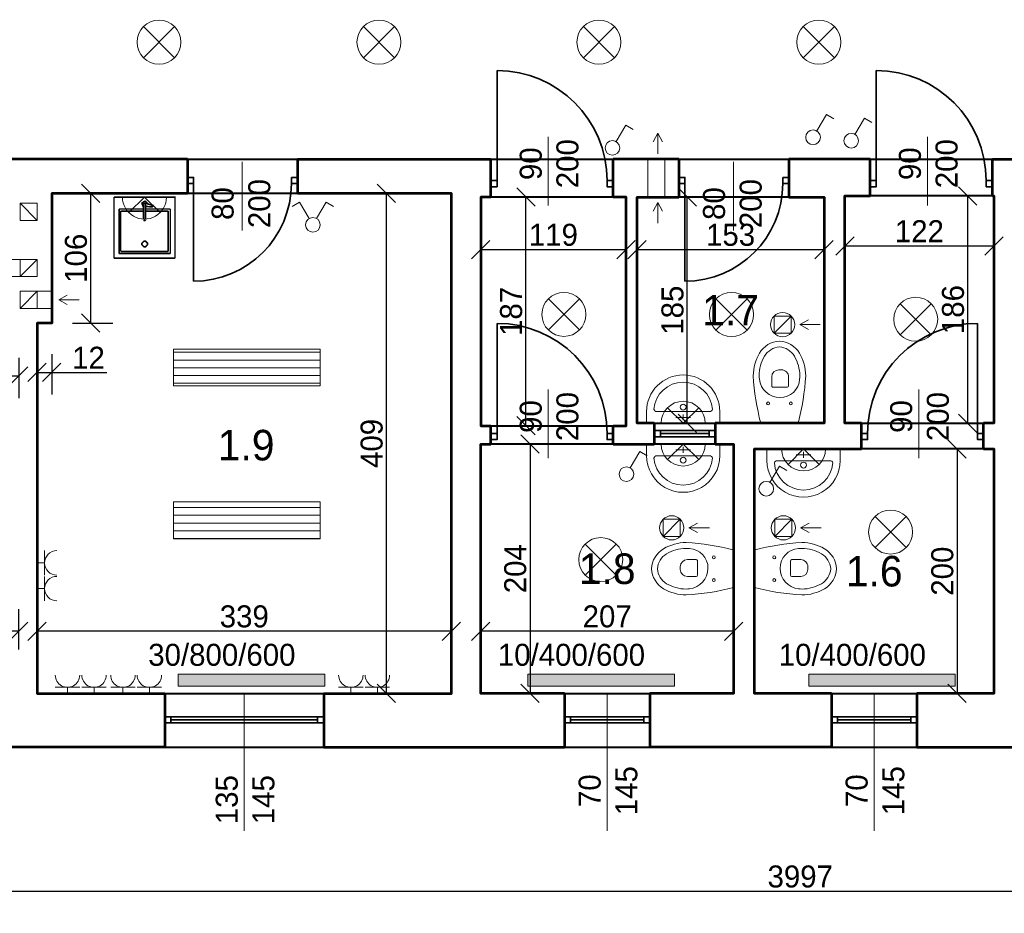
# Model space of a CAD drawing. Header units: millimetres. Extents: x 410204 to 467463, y -88400 to -47908.
# Tile 16 of 30: x 462616 to 463422, y -52865 to -52134. Entities that reach past the tile are written whole.
import ezdxf
from ezdxf.enums import TextEntityAlignment as Align

# ---------------------------------------------------------------- set-up
doc = ezdxf.new("R2010")
doc.units = ezdxf.units.MM
doc.linetypes.add('ACAD_ISO03W100', pattern=[30, 12, -18])
for name, color, linetype, lineweight in [('Apow', 1, 'Continuous', 40), ('Armatura', 7, 'Continuous', 5), ('drzwi', 53, 'Continuous', 35), ('gniazdo', 4, 'Continuous', 18), ('grzejnik', 20, 'Continuous', 18), ('komin', 213, 'Continuous', 18), ('okno', 211, 'Continuous', 35), ('opis', 47, 'Continuous', 18), ('opis powierzchnie', 10, 'Continuous', 18), ('oświetlenie', 40, 'Continuous', 18), ('przerywana', 120, 'ACAD_ISO03W100', 9), ('sanitariaty', 7, 'Continuous', 5), ('widok', 136, 'Continuous', 18), ('ściany', 21, 'Continuous', 53)]:
    doc.layers.add(name, color=color, linetype=linetype, lineweight=lineweight)
doc.layers.add('wymiary wewn', color=151, linetype='Continuous')
doc.layers.add('wymiary zewn', color=82, linetype='Continuous')
doc.dimstyles.new('1 100', dxfattribs={"dimtxt": 18, "dimasz": 15, "dimexe": 18, "dimexo": 0.0625, "dimgap": 3, "dimtad": 1, "dimdec": 0, "dimzin": 0, "dimdsep": 46, "dimtxsty": 'Standard', "dimblk": 'OBLIQUE', "dimcen": 0.09, "dimadec": 0, "dimazin": 0, "dimtfac": 1, "dimtdec": 0, "dimtofl": 0, "dimtmove": 0, "dimatfit": 3, "dimldrblk": 'OBLIQUE', "dimfxl": 15, "dimfxlon": 1, "dimtolj": 1, "dimtzin": 0, "dimarcsym": 0})

# ---------------------------------------------------------------- blocks, each defined once
blk = doc.blocks.new('_Oblique')
at = {"color": 0, "linetype": 'ByBlock', "lineweight": -2}
blk.add_line((-0.5, -0.5), (0.5, 0.5), dxfattribs=at)
blk = doc.blocks.new('*D15828')
at = {"layer": 'Defpoints', "color": 0}
for p in [(462031.19, -52052.62), (465209.19, -52052.62), (465209.19, -52118.31)]:
    blk.add_point(p, dxfattribs=at)
at = {"layer": 'wymiary wewn', "color": 0, "lineweight": -2}
for p, q in [((462031.19, -52103.31), (462031.19, -52136.31)), ((465209.19, -52103.31), (465209.19, -52136.31)), ((462031.19, -52118.31), (465209.19, -52118.31))]:
    blk.add_line(p, q, dxfattribs=at)
at = {"layer": 'wymiary wewn', "color": 0, "linetype": 'ByBlock', "lineweight": -2, "xscale": 15, "yscale": 15, "zscale": 15, "rotation": 180}
blk.add_blockref('_Oblique', (462031.19, -52118.31), dxfattribs=at)
at = {"layer": 'wymiary wewn', "color": 0, "linetype": 'ByBlock', "lineweight": -2, "xscale": 15, "yscale": 15, "zscale": 15}
blk.add_blockref('_Oblique', (465209.19, -52118.31), dxfattribs=at)
at = {"layer": 'wymiary wewn', "color": 0, "insert": (463620.19, -52106.31), "char_height": 18, "attachment_point": 5}
blk.add_mtext('\\A1;3178', dxfattribs=at)
blk = doc.blocks.new('lampa')
at = {"layer": 'oświetlenie'}
for p, q in [((135722.53, -38772.71), (135747.98, -38798.16)), ((135722.53, -38798.16), (135747.98, -38772.71))]:
    blk.add_line(p, q, dxfattribs=at)
blk.add_circle((135735.26, -38785.43), 18, dxfattribs=at)
blk = doc.blocks.new('*U15827')
at = {"layer": 'oświetlenie', "xscale": -1, "rotation": 179.9999999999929}
blk.add_blockref('lampa', (-135735.26, -38785.43), dxfattribs=at)
blk = doc.blocks.new('*U15826')
at = {"layer": 'przerywana'}
for p in [(-2340, 0), (-2160, 0), (-1980, 0), (-1800, 0)]:
    blk.add_blockref('*U15827', p, dxfattribs=at)
blk = doc.blocks.new('*D15852')
at = {"layer": 'Defpoints', "color": 0}
for p in [(462993.19, -52634.71), (462993.19, -52685.62), (463200.19, -52685.62)]:
    blk.add_point(p, dxfattribs=at)
at = {"layer": 'wymiary wewn', "color": 0, "lineweight": -2}
for p, q in [((462993.19, -52649.71), (462993.19, -52616.71)), ((463200.19, -52649.71), (463200.19, -52616.71)), ((463200.19, -52634.71), (462993.19, -52634.71))]:
    blk.add_line(p, q, dxfattribs=at)
at = {"layer": 'wymiary wewn', "color": 0, "linetype": 'ByBlock', "lineweight": -2, "xscale": 15, "yscale": 15, "zscale": 15, "rotation": 180}
blk.add_blockref('_Oblique', (462993.19, -52634.71), dxfattribs=at)
at = {"layer": 'wymiary wewn', "color": 0, "linetype": 'ByBlock', "lineweight": -2, "xscale": 15, "yscale": 15, "zscale": 15}
blk.add_blockref('_Oblique', (463200.19, -52634.71), dxfattribs=at)
at = {"layer": 'wymiary wewn', "color": 0, "insert": (463096.69, -52622.71), "char_height": 18, "attachment_point": 5}
blk.add_mtext('\\A1;207', dxfattribs=at)
blk = doc.blocks.new('*D15853')
at = {"layer": 'Defpoints', "color": 0}
for p in [(463413.19, -52485.62), (463383.05, -52685.62), (463413.19, -52685.62)]:
    blk.add_point(p, dxfattribs=at)
at = {"layer": 'wymiary wewn', "color": 0, "lineweight": -2}
for p, q in [((463398.05, -52485.62), (463365.05, -52485.62)), ((463383.05, -52485.62), (463383.05, -52685.62)), ((463398.05, -52685.62), (463365.05, -52685.62))]:
    blk.add_line(p, q, dxfattribs=at)
at = {"layer": 'wymiary wewn', "color": 0, "linetype": 'ByBlock', "lineweight": -2, "xscale": 15, "yscale": 15, "zscale": 15}
for p, rotation in [((463383.05, -52485.62), 90), ((463383.05, -52685.62), 270)]:
    blk.add_blockref('_Oblique', p, dxfattribs=dict(at, rotation=rotation))
at = {"layer": 'wymiary wewn', "color": 0, "insert": (463371.05, -52585.62), "char_height": 18, "attachment_point": 5, "rotation": 90}
blk.add_mtext('\\A1;200', dxfattribs=at)
blk = doc.blocks.new('*D15854')
at = {"layer": 'Defpoints', "color": 0}
for p in [(463391.79, -52278.62), (463413.19, -52278.62), (463413.19, -52464.62)]:
    blk.add_point(p, dxfattribs=at)
at = {"layer": 'wymiary wewn', "color": 0, "lineweight": -2}
for p, q in [((463406.79, -52278.62), (463373.79, -52278.62)), ((463391.79, -52464.62), (463391.79, -52278.62)), ((463406.79, -52464.62), (463373.79, -52464.62))]:
    blk.add_line(p, q, dxfattribs=at)
at = {"layer": 'wymiary wewn', "color": 0, "linetype": 'ByBlock', "lineweight": -2, "xscale": 15, "yscale": 15, "zscale": 15}
for p, rotation in [((463391.79, -52278.62), 90), ((463391.79, -52464.62), 270)]:
    blk.add_blockref('_Oblique', p, dxfattribs=dict(at, rotation=rotation))
at = {"layer": 'wymiary wewn', "color": 0, "insert": (463379.79, -52371.62), "char_height": 18, "attachment_point": 5, "rotation": 90}
blk.add_mtext('\\A1;186', dxfattribs=at)
blk = doc.blocks.new('*D15855')
at = {"layer": 'Defpoints', "color": 0}
for p in [(463121.19, -52279.62), (463274.19, -52279.62), (463274.19, -52322.58)]:
    blk.add_point(p, dxfattribs=at)
at = {"layer": 'wymiary wewn', "color": 0, "lineweight": -2}
for p, q in [((463121.19, -52307.58), (463121.19, -52340.58)), ((463274.19, -52307.58), (463274.19, -52340.58)), ((463121.19, -52322.58), (463274.19, -52322.58))]:
    blk.add_line(p, q, dxfattribs=at)
at = {"layer": 'wymiary wewn', "color": 0, "linetype": 'ByBlock', "lineweight": -2, "xscale": 15, "yscale": 15, "zscale": 15, "rotation": 180}
blk.add_blockref('_Oblique', (463121.19, -52322.58), dxfattribs=at)
at = {"layer": 'wymiary wewn', "color": 0, "linetype": 'ByBlock', "lineweight": -2, "xscale": 15, "yscale": 15, "zscale": 15}
blk.add_blockref('_Oblique', (463274.19, -52322.58), dxfattribs=at)
at = {"layer": 'wymiary wewn', "color": 0, "insert": (463197.69, -52310.58), "char_height": 18, "attachment_point": 5}
blk.add_mtext('\\A1;153', dxfattribs=at)
blk = doc.blocks.new('*D15856')
at = {"layer": 'Defpoints', "color": 0}
for p in [(462993.19, -52279.62), (463112.19, -52279.62), (463112.19, -52322.58)]:
    blk.add_point(p, dxfattribs=at)
at = {"layer": 'wymiary wewn', "color": 0, "lineweight": -2}
for p, q in [((462993.19, -52307.58), (462993.19, -52340.58)), ((463112.19, -52307.58), (463112.19, -52340.58)), ((462993.19, -52322.58), (463112.19, -52322.58))]:
    blk.add_line(p, q, dxfattribs=at)
at = {"layer": 'wymiary wewn', "color": 0, "linetype": 'ByBlock', "lineweight": -2, "xscale": 15, "yscale": 15, "zscale": 15, "rotation": 180}
blk.add_blockref('_Oblique', (462993.19, -52322.58), dxfattribs=at)
at = {"layer": 'wymiary wewn', "color": 0, "linetype": 'ByBlock', "lineweight": -2, "xscale": 15, "yscale": 15, "zscale": 15}
blk.add_blockref('_Oblique', (463112.19, -52322.58), dxfattribs=at)
at = {"layer": 'wymiary wewn', "color": 0, "insert": (463052.69, -52310.58), "char_height": 18, "attachment_point": 5}
blk.add_mtext('\\A1;119', dxfattribs=at)
blk = doc.blocks.new('*D15857')
at = {"layer": 'Defpoints', "color": 0}
for p in [(462993.19, -52279.62), (463030.14, -52279.62), (462993.19, -52466.62)]:
    blk.add_point(p, dxfattribs=at)
at = {"layer": 'wymiary wewn', "color": 0, "lineweight": -2}
for p, q in [((463015.14, -52279.62), (463048.14, -52279.62)), ((463030.14, -52466.62), (463030.14, -52279.62)), ((463015.14, -52466.62), (463048.14, -52466.62))]:
    blk.add_line(p, q, dxfattribs=at)
at = {"layer": 'wymiary wewn', "color": 0, "linetype": 'ByBlock', "lineweight": -2, "xscale": 15, "yscale": 15, "zscale": 15}
for p, rotation in [((463030.14, -52279.62), 90), ((463030.14, -52466.62), 270)]:
    blk.add_blockref('_Oblique', p, dxfattribs=dict(at, rotation=rotation))
at = {"layer": 'wymiary wewn', "color": 0, "insert": (463018.14, -52373.12), "char_height": 18, "attachment_point": 5, "rotation": 90}
blk.add_mtext('\\A1;187', dxfattribs=at)
blk = doc.blocks.new('*D15858')
at = {"layer": 'Defpoints', "color": 0}
for p in [(463121.19, -52279.62), (463162.23, -52279.62), (463121.19, -52464.62)]:
    blk.add_point(p, dxfattribs=at)
at = {"layer": 'wymiary wewn', "color": 0, "lineweight": -2}
for p, q in [((463147.23, -52279.62), (463180.23, -52279.62)), ((463162.23, -52464.62), (463162.23, -52279.62)), ((463147.23, -52464.62), (463180.23, -52464.62))]:
    blk.add_line(p, q, dxfattribs=at)
at = {"layer": 'wymiary wewn', "color": 0, "linetype": 'ByBlock', "lineweight": -2, "xscale": 15, "yscale": 15, "zscale": 15}
for p, rotation in [((463162.23, -52279.62), 90), ((463162.23, -52464.62), 270)]:
    blk.add_blockref('_Oblique', p, dxfattribs=dict(at, rotation=rotation))
at = {"layer": 'wymiary wewn', "color": 0, "insert": (463150.23, -52372.12), "char_height": 18, "attachment_point": 5, "rotation": 90}
blk.add_mtext('\\A1;185', dxfattribs=at)
blk = doc.blocks.new('*D15859')
at = {"layer": 'Defpoints', "color": 0}
for p in [(462993.19, -52481.62), (462993.19, -52685.62), (463033.55, -52685.62)]:
    blk.add_point(p, dxfattribs=at)
at = {"layer": 'wymiary wewn', "color": 0, "lineweight": -2}
for p, q in [((463018.55, -52481.62), (463051.55, -52481.62)), ((463033.55, -52481.62), (463033.55, -52685.62)), ((463018.55, -52685.62), (463051.55, -52685.62))]:
    blk.add_line(p, q, dxfattribs=at)
at = {"layer": 'wymiary wewn', "color": 0, "linetype": 'ByBlock', "lineweight": -2, "xscale": 15, "yscale": 15, "zscale": 15}
for p, rotation in [((463033.55, -52481.62), 90), ((463033.55, -52685.62), 270)]:
    blk.add_blockref('_Oblique', p, dxfattribs=dict(at, rotation=rotation))
at = {"layer": 'wymiary wewn', "color": 0, "insert": (463021.55, -52583.62), "char_height": 18, "attachment_point": 5, "rotation": 90}
blk.add_mtext('\\A1;204', dxfattribs=at)
blk = doc.blocks.new('d80')
at = {"layer": 'drzwi'}
blk.add_line((4992.34, 681.03), (5072.34, 681.03), dxfattribs=at)
for points in [[(4987.34, 686.03), (4992.34, 686.03), (4992.34, 681.03), (4987.34, 681.03)], [(4987.34, 601.03), (4992.34, 601.03), (4992.34, 596.03), (4987.34, 596.03)]]:
    blk.add_lwpolyline(points, close=True, dxfattribs=at)
blk.add_arc((4992.34, 681.03), 80, 270, 0, dxfattribs=at)
blk = doc.blocks.new('KKP2000-kolo5-B01x0303')
at = {"layer": 'Armatura'}
for p, q in [((12.74, 0), (-12.74, 0)), ((-5.27, -25.53), (-5.27, -31.55)), ((5.22, -24.53), (-4.27, -24.53)), ((6.22, -31.55), (6.22, -25.53)), ((-0.43, -36.39), (1.38, -36.39))]:
    blk.add_line(p, q, dxfattribs=at)
for points in [[(12.74, 0, -0.049843), (17.88, -32.34, -0.128538), (13.65, -47.73, -1.118673)], [(-12.74, 0, 0.049843), (-17.88, -32.34, 0.128538), (-13.65, -47.73, 1.118673)], [(-13.72, -30.08, -0.379101), (0.26, -17.5, -0.602958)], [(13.73, -30.12, 0.407092), (0.26, -17.5, 0.602958)], [(-13.72, -30.08, 0.003662), (-13.88, -32.43, 0.127016), (-10.2, -45.71, 0.127016)], [(13.73, -30.12, -0.003603), (13.88, -32.43, -0.127016), (10.2, -45.71, -0.127016)], [(-10.2, -45.71, 0.244492), (0, -51.99)], [(10.2, -45.71, -0.244492), (0, -51.99)], [(-13.65, -47.73, 0.249554), (0, -56, 0.706553)], [(13.65, -47.73, -0.249554), (0, -56, -0.706553)]]:
    blk.add_lwpolyline(points, format="xyb", dxfattribs=at)
for centre in [(-7.75, -13.5), (7.75, -13.5)]:
    blk.add_circle(centre, 1, dxfattribs=at)
for centre, radius, start, end in [((-4.27, -25.53), 1, 90, 180), ((5.22, -25.53), 1, 0, 90), ((-0.43, -31.55), 4.84, 180, 270), ((1.38, -31.55), 4.84, 270, 0)]:
    blk.add_arc(centre, radius, start, end, dxfattribs=at)
blk = doc.blocks.new('um2')
at = {"layer": 'sanitariaty'}
for p, q in [((61449.71, 27008.99), (61459.21, 27008.99)), ((61449.71, 26948.99), (61449.71, 27008.99)), ((61459.31, 26957.39), (61459.31, 27000.59)), ((61456.91, 26978.99), (61452.11, 26978.99)), ((61454.51, 26972.99), (61454.51, 26984.99)), ((61449.71, 26948.99), (61459.21, 26948.99))]:
    blk.add_line(p, q, dxfattribs=at)
blk.add_circle((61462.91, 26978.99), 2.4, dxfattribs=at)
for centre, radius, start, end in [((61459.21, 26978.99), 30, 270, 90), ((61461.71, 27000.59), 2.4, 103.83076, 180), ((61459.31, 26978.99), 24, 274.36411, 85.63589), ((61461.71, 26957.39), 2.4, 180, 256.16924)]:
    blk.add_arc(centre, radius, start, end, dxfattribs=at)
blk = doc.blocks.new('kinkiet')
at = {"layer": 'oświetlenie'}
for q in [(134450.98, -38163.11), (134450.98, -38188.56)]:
    blk.add_line((134438.26, -38175.84), q, dxfattribs=at)
blk.add_arc((134438.26, -38175.84), 18, 270, 90, dxfattribs=at)
blk = doc.blocks.new('łącznik')
at = {"layer": 'gniazdo'}
for p, q in [((135306.82, -38673), (135314.71, -38659.62)), ((135314.71, -38659.62), (135320.74, -38663.17))]:
    blk.add_line(p, q, dxfattribs=at)
blk.add_circle((135303.77, -38678.17), 6, dxfattribs=at)
blk = doc.blocks.new('d90')
at = {"layer": 'drzwi'}
blk.add_line((264632.94, -20573.3), (264632.94, -20663.3), dxfattribs=at)
for points in [[(264542.94, -20573.3), (264542.94, -20568.3), (264537.94, -20568.3), (264537.94, -20573.3)], [(264637.94, -20573.3), (264637.94, -20568.3), (264632.94, -20568.3), (264632.94, -20573.3)]]:
    blk.add_lwpolyline(points, close=True, dxfattribs=at)
blk.add_arc((264632.94, -20573.3), 90, 180, 270, dxfattribs=at)
blk = doc.blocks.new('*D15894')
at = {"layer": 'Defpoints', "color": 0}
for p in [(462630.19, -52634.71), (462630.19, -52685.62), (462969.19, -52685.62)]:
    blk.add_point(p, dxfattribs=at)
at = {"layer": 'wymiary wewn', "color": 0, "lineweight": -2}
for p, q in [((462630.19, -52649.71), (462630.19, -52616.71)), ((462969.19, -52649.71), (462969.19, -52616.71)), ((462969.19, -52634.71), (462630.19, -52634.71))]:
    blk.add_line(p, q, dxfattribs=at)
at = {"layer": 'wymiary wewn', "color": 0, "linetype": 'ByBlock', "lineweight": -2, "xscale": 15, "yscale": 15, "zscale": 15, "rotation": 180}
blk.add_blockref('_Oblique', (462630.19, -52634.71), dxfattribs=at)
at = {"layer": 'wymiary wewn', "color": 0, "linetype": 'ByBlock', "lineweight": -2, "xscale": 15, "yscale": 15, "zscale": 15}
blk.add_blockref('_Oblique', (462969.19, -52634.71), dxfattribs=at)
at = {"layer": 'wymiary wewn', "color": 0, "insert": (462799.69, -52622.71), "char_height": 18, "attachment_point": 5}
blk.add_mtext('\\A1;339', dxfattribs=at)
blk = doc.blocks.new('*D15896')
at = {"layer": 'Defpoints', "color": 0}
for p in [(462398.19, -52634.71), (462398.19, -52685.62), (462615.19, -52685.62)]:
    blk.add_point(p, dxfattribs=at)
at = {"layer": 'wymiary wewn', "color": 0, "lineweight": -2}
for p, q in [((462398.19, -52649.71), (462398.19, -52616.71)), ((462615.19, -52649.71), (462615.19, -52616.71)), ((462615.19, -52634.71), (462398.19, -52634.71))]:
    blk.add_line(p, q, dxfattribs=at)
at = {"layer": 'wymiary wewn', "color": 0, "linetype": 'ByBlock', "lineweight": -2, "xscale": 15, "yscale": 15, "zscale": 15, "rotation": 180}
blk.add_blockref('_Oblique', (462398.19, -52634.71), dxfattribs=at)
at = {"layer": 'wymiary wewn', "color": 0, "linetype": 'ByBlock', "lineweight": -2, "xscale": 15, "yscale": 15, "zscale": 15}
blk.add_blockref('_Oblique', (462615.19, -52634.71), dxfattribs=at)
at = {"layer": 'wymiary wewn', "color": 0, "insert": (462506.69, -52622.71), "char_height": 18, "attachment_point": 5}
blk.add_mtext('\\A1;217', dxfattribs=at)
blk = doc.blocks.new('*D15897')
at = {"layer": 'Defpoints', "color": 0}
for p in [(462916.02, -52276.62), (462969.19, -52276.62), (462969.19, -52685.62)]:
    blk.add_point(p, dxfattribs=at)
at = {"layer": 'wymiary wewn', "color": 0, "lineweight": -2}
for p, q in [((462931.02, -52276.62), (462898.02, -52276.62)), ((462916.02, -52685.62), (462916.02, -52276.62)), ((462931.02, -52685.62), (462898.02, -52685.62))]:
    blk.add_line(p, q, dxfattribs=at)
at = {"layer": 'wymiary wewn', "color": 0, "linetype": 'ByBlock', "lineweight": -2, "xscale": 15, "yscale": 15, "zscale": 15}
for p, rotation in [((462916.02, -52276.62), 90), ((462916.02, -52685.62), 270)]:
    blk.add_blockref('_Oblique', p, dxfattribs=dict(at, rotation=rotation))
at = {"layer": 'wymiary wewn', "color": 0, "insert": (462904.02, -52481.12), "char_height": 18, "attachment_point": 5, "rotation": 90}
blk.add_mtext('\\A1;409', dxfattribs=at)
blk = doc.blocks.new('*D15898')
at = {"layer": 'Defpoints', "color": 0}
for p in [(462642.19, -52276.62), (462674.01, -52276.62), (462642.19, -52382.62)]:
    blk.add_point(p, dxfattribs=at)
at = {"layer": 'wymiary wewn', "color": 0, "lineweight": -2}
for p, q in [((462659.01, -52276.62), (462692.01, -52276.62)), ((462674.01, -52382.62), (462674.01, -52276.62)), ((462659.01, -52382.62), (462692.01, -52382.62))]:
    blk.add_line(p, q, dxfattribs=at)
at = {"layer": 'wymiary wewn', "color": 0, "linetype": 'ByBlock', "lineweight": -2, "xscale": 15, "yscale": 15, "zscale": 15}
for p, rotation in [((462674.01, -52276.62), 90), ((462674.01, -52382.62), 270)]:
    blk.add_blockref('_Oblique', p, dxfattribs=dict(at, rotation=rotation))
at = {"layer": 'wymiary wewn', "color": 0, "insert": (462662.01, -52329.62), "char_height": 18, "attachment_point": 5, "rotation": 90}
blk.add_mtext('\\A1;106', dxfattribs=at)
blk = doc.blocks.new('*D15899')
at = {"layer": 'Defpoints', "color": 0}
for p in [(462630.19, -52382.62), (462642.19, -52382.62), (462642.19, -52423.03)]:
    blk.add_point(p, dxfattribs=at)
at = {"layer": 'wymiary wewn', "color": 0, "lineweight": -2}
for p, q in [((462630.19, -52408.03), (462630.19, -52441.03)), ((462642.19, -52408.03), (462642.19, -52441.03)), ((462630.19, -52423.03), (462642.19, -52423.03)), ((462642.19, -52423.03), (462687.19, -52423.03))]:
    blk.add_line(p, q, dxfattribs=at)
at = {"layer": 'wymiary wewn', "color": 0, "linetype": 'ByBlock', "lineweight": -2, "xscale": 15, "yscale": 15, "zscale": 15, "rotation": 180}
blk.add_blockref('_Oblique', (462630.19, -52423.03), dxfattribs=at)
at = {"layer": 'wymiary wewn', "color": 0, "linetype": 'ByBlock', "lineweight": -2, "xscale": 15, "yscale": 15, "zscale": 15}
blk.add_blockref('_Oblique', (462642.19, -52423.03), dxfattribs=at)
at = {"layer": 'wymiary wewn', "color": 0, "insert": (462672.19, -52411.03), "char_height": 18, "attachment_point": 5}
blk.add_mtext('\\A1;12', dxfattribs=at)
blk = doc.blocks.new('*D15900')
at = {"layer": 'Defpoints', "color": 0}
for p in [(462601.19, -52392.62), (462615.19, -52392.62), (462601.19, -52426.06)]:
    blk.add_point(p, dxfattribs=at)
at = {"layer": 'wymiary wewn', "color": 0, "lineweight": -2}
for p, q in [((462601.19, -52411.06), (462601.19, -52444.06)), ((462615.19, -52411.06), (462615.19, -52444.06)), ((462601.19, -52426.06), (462556.19, -52426.06)), ((462615.19, -52426.06), (462601.19, -52426.06))]:
    blk.add_line(p, q, dxfattribs=at)
at = {"layer": 'wymiary wewn', "color": 0, "linetype": 'ByBlock', "lineweight": -2, "xscale": 15, "yscale": 15, "zscale": 15, "rotation": 180}
blk.add_blockref('_Oblique', (462601.19, -52426.06), dxfattribs=at)
at = {"layer": 'wymiary wewn', "color": 0, "linetype": 'ByBlock', "lineweight": -2, "xscale": 15, "yscale": 15, "zscale": 15}
blk.add_blockref('_Oblique', (462615.19, -52426.06), dxfattribs=at)
at = {"layer": 'wymiary wewn', "color": 0, "insert": (462571.19, -52414.06), "char_height": 18, "attachment_point": 5}
blk.add_mtext('\\A1;14', dxfattribs=at)
blk = doc.blocks.new('świetlówka')
at = {"layer": 'oświetlenie', "transparency": 33554687}
h = blk.add_hatch(dxfattribs=at)
h.set_pattern_fill('ANSI31', color=256, scale=2, angle=45)
h.paths.add_polyline_path([(135304.26, -38767.84), (135304.26, -38887.84), (135334.26, -38887.84), (135334.26, -38767.84)])
at = {"layer": 'oświetlenie'}
blk.add_lwpolyline([(135304.26, -38767.84), (135334.26, -38767.84), (135334.26, -38887.84), (135304.26, -38887.84)], close=True, dxfattribs=at)
blk = doc.blocks.new('łącznik x2')
at = {"layer": 'gniazdo'}
for p, q in [((134889.07, -38634.31), (134883.04, -38637.86)), ((134896.95, -38647.69), (134889.07, -38634.31)), ((134903.05, -38647.69), (134910.94, -38634.31)), ((134910.94, -38634.31), (134916.97, -38637.86))]:
    blk.add_line(p, q, dxfattribs=at)
blk.add_circle((134900, -38652.86), 6, dxfattribs=at)
blk.add_circle((134900, -38652.86), 6, dxfattribs=at)
blk = doc.blocks.new('ZLEW')
at = {"layer": 'sanitariaty', "const_width": 1.27}
for points in [[(137057.1, -35373.15), (137007.14, -35373.15), (137007.14, -35423.1)], [(137057.1, -35373.15), (137057.1, -35423.1)], [(137016.87, -35376.96), (137053.28, -35376.96)], [(137016.87, -35397.28), (137016.87, -35376.96)], [(137051.58, -35378.66), (137018.57, -35378.66)], [(137018.57, -35378.66), (137018.57, -35397.28)], [(137051.58, -35417.6), (137051.58, -35378.66)], [(137053.28, -35418.87), (137053.28, -35376.96)], [(137012.88, -35395.58), (137012.3, -35395.58), (137010.6, -35397.21), (137010.56, -35397.5), (137010.5, -35397.77), (137011.77, -35400), (137012.05, -35400.1), (137012.31, -35400.2), (137014.72, -35399.32), (137014.87, -35399.08)], [(137025.35, -35397.28), (137019.42, -35397.28), (137012.21, -35397.28), (137013.91, -35391.35), (137014.76, -35391.35), (137015.19, -35391.78), (137014.76, -35397.28)], [(137012.21, -35397.28), (137012.21, -35398.97)], [(137025.35, -35398.97), (137019.42, -35398.97), (137012.21, -35398.97)], [(137016.87, -35418.87), (137016.87, -35398.97)], [(137018.57, -35398.97), (137018.57, -35417.6)], [(137026.19, -35397.91), (137026.19, -35397.75), (137025.7, -35397.28), (137025.55, -35397.28)], [(137025.55, -35398.54), (137025.7, -35398.54), (137026.19, -35398.06), (137026.19, -35397.91)], [(137007.14, -35423.1), (137057.1, -35423.1)], [(137016.87, -35418.87), (137053.28, -35418.87)], [(137018.57, -35417.6), (137051.58, -35417.6)]]:
    blk.add_lwpolyline(points, dxfattribs=at)
at = {"layer": 'sanitariaty'}
blk.add_lwpolyline([(137026.61, -35398.13), (137026.61, -35397.7), (137026.19, -35397.7), (137025.77, -35398.13), (137026.19, -35398.54), (137026.61, -35398.54), (137026.61, -35398.13)], close=True, dxfattribs=at)
blk.add_lwpolyline([(137026.61, -35398.13), (137026.61, -35397.7), (137026.19, -35397.7), (137025.77, -35398.13), (137026.19, -35398.54), (137026.61, -35398.54), (137026.61, -35398.13)], close=True, dxfattribs=at)
at = {"layer": 'sanitariaty', "const_width": 1.27}
blk.add_lwpolyline([(137047.78, -35397.91), (137047.78, -35397.32), (137046.03, -35395.58), (137045.45, -35395.58), (137044.86, -35395.58), (137043.12, -35397.32), (137043.12, -35397.91), (137043.12, -35398.49), (137044.86, -35400.24), (137045.45, -35400.24), (137046.03, -35400.24), (137047.78, -35398.49), (137047.78, -35397.91)], close=True, dxfattribs=at)
blk = doc.blocks.new('gniazdo')
at = {"layer": 'gniazdo'}
for p, q in [((135889.26, -37717.91), (135889.26, -37737.91)), ((135894.26, -37727.91), (135889.26, -37727.91))]:
    blk.add_line(p, q, dxfattribs=at)
blk.add_arc((135879.26, -37727.91), 10, 270, 90, dxfattribs=at)
blk = doc.blocks.new('*D15948')
at = {"layer": 'Defpoints', "color": 0}
for p in [(461256.19, -52729.62), (465253.19, -52729.62), (465253.19, -52847.49)]:
    blk.add_point(p, dxfattribs=at)
at = {"layer": 'wymiary zewn', "color": 0, "lineweight": -2}
for p, q in [((461256.19, -52832.49), (461256.19, -52865.49)), ((465253.19, -52832.49), (465253.19, -52865.49)), ((461256.19, -52847.49), (465253.19, -52847.49))]:
    blk.add_line(p, q, dxfattribs=at)
at = {"layer": 'wymiary zewn', "color": 0, "linetype": 'ByBlock', "lineweight": -2, "xscale": 15, "yscale": 15, "zscale": 15, "rotation": 180}
blk.add_blockref('_Oblique', (461256.19, -52847.49), dxfattribs=at)
at = {"layer": 'wymiary zewn', "color": 0, "linetype": 'ByBlock', "lineweight": -2, "xscale": 15, "yscale": 15, "zscale": 15}
blk.add_blockref('_Oblique', (465253.19, -52847.49), dxfattribs=at)
at = {"layer": 'wymiary zewn', "color": 0, "insert": (463254.69, -52835.49), "char_height": 18, "attachment_point": 5}
blk.add_mtext('\\A1;3997', dxfattribs=at)
blk = doc.blocks.new('*D15953')
at = {"layer": 'Defpoints', "color": 0}
for p in [(463291.19, -52278.62), (463413.19, -52278.62), (463413.19, -52319.49)]:
    blk.add_point(p, dxfattribs=at)
at = {"layer": 'wymiary wewn', "color": 0, "lineweight": -2}
for p, q in [((463291.19, -52304.49), (463291.19, -52337.49)), ((463413.19, -52304.49), (463413.19, -52337.49)), ((463291.19, -52319.49), (463413.19, -52319.49))]:
    blk.add_line(p, q, dxfattribs=at)
at = {"layer": 'wymiary wewn', "color": 0, "linetype": 'ByBlock', "lineweight": -2, "xscale": 15, "yscale": 15, "zscale": 15, "rotation": 180}
blk.add_blockref('_Oblique', (463291.19, -52319.49), dxfattribs=at)
at = {"layer": 'wymiary wewn', "color": 0, "linetype": 'ByBlock', "lineweight": -2, "xscale": 15, "yscale": 15, "zscale": 15}
blk.add_blockref('_Oblique', (463413.19, -52319.49), dxfattribs=at)
at = {"layer": 'wymiary wewn', "color": 0, "insert": (463352.19, -52307.49), "char_height": 18, "attachment_point": 5}
blk.add_mtext('\\A1;122', dxfattribs=at)

msp = doc.modelspace()

# ---------------------------------------------------------------- hatches: boundary and pattern name
at = {"layer": 'grzejnik', "transparency": 33554687}
h = msp.add_hatch(color=256, dxfattribs=at)
h.dxf.hatch_style = 1
h.paths.add_polyline_path([(462865.61, -52669.77), (462745.61, -52669.77), (462745.61, -52679.77), (462865.61, -52679.77)])
h = msp.add_hatch(color=256, dxfattribs=at)
h.dxf.hatch_style = 1
h.paths.add_polyline_path([(463151.74, -52669.77), (463031.74, -52669.77), (463031.74, -52679.77), (463151.74, -52679.77)])
h = msp.add_hatch(color=256, dxfattribs=at)
h.dxf.hatch_style = 1
h.paths.add_polyline_path([(463381.59, -52669.77), (463261.59, -52669.77), (463261.59, -52679.77), (463381.59, -52679.77)])

# ---------------------------------------------------------------- linework, layer by layer
at = {"layer": 'Apow'}
for points in [[(465253.19, -51578.62), (464180.19, -51578.62), (464180.19, -51578.62), (463887.19, -51578.62), (463887.19, -51578.62), (462626.19, -51578.62), (462626.19, -51269.62), (462325.19, -51269.62), (462325.19, -51578.62), (461256.19, -51578.62), (461256.19, -52729.62), (465253.19, -52729.62)], [(462031.19, -52052.62), (462031.19, -52248.62), (465209.19, -52248.62), (465209.19, -52052.62)], [(462969.19, -52276.62), (462642.19, -52276.62), (462642.19, -52382.62), (462630.19, -52382.62), (462630.19, -52685.62), (462969.19, -52685.62), (462969.19, -52278.62)], [(463112.19, -52466.62), (463112.19, -52279.62), (462993.19, -52279.62), (462993.19, -52466.62)], [(463274.19, -52464.62), (463274.19, -52279.62), (463121.19, -52279.62), (463121.19, -52464.62)], [(463413.19, -52464.62), (463413.19, -52278.62), (463291.19, -52278.62), (463291.19, -52464.62)], [(463200.19, -52685.62), (463200.19, -52481.62), (462993.19, -52481.62), (462993.19, -52685.62)], [(463413.19, -52685.62), (463413.19, -52485.62), (463217.19, -52485.62), (463217.19, -52685.62)]]:
    msp.add_lwpolyline(points, close=True, dxfattribs=at)
at = {"layer": 'grzejnik'}
for points in [[(462865.61, -52669.77), (462865.61, -52679.77), (462745.61, -52679.77), (462745.61, -52669.77)], [(463151.74, -52669.77), (463151.74, -52679.77), (463031.74, -52679.77), (463031.74, -52669.77)], [(463381.59, -52669.77), (463381.59, -52679.77), (463261.59, -52679.77), (463261.59, -52669.77)]]:
    msp.add_lwpolyline(points, close=True, dxfattribs=at)
at = {"layer": 'komin'}
for p, q in [((463134.28, -52234.4), (463138.18, -52227.37)), ((463138.18, -52227.37), (463138.18, -52244.13)), ((463142.08, -52234.4), (463138.18, -52227.37)), ((463129.95, -52279.62), (463129.95, -52248.62)), ((463143.95, -52279.62), (463143.95, -52248.62)), ((462616.19, -52284.62), (462630.19, -52298.62)), ((463134.28, -52291.11), (463138.18, -52284.08)), ((463138.18, -52284.08), (463138.18, -52300.85)), ((463142.08, -52291.11), (463138.18, -52284.08)), ((462616.19, -52330.62), (462604.19, -52330.62)), ((462630.19, -52330.62), (462616.19, -52344.62)), ((462616.19, -52344.62), (462604.19, -52344.62)), ((462630.19, -52356.62), (462616.19, -52370.62)), ((462630.19, -52356.62), (462642.19, -52356.62)), ((462654.87, -52359.72), (462647.83, -52363.62)), ((462647.83, -52363.62), (462664.6, -52363.62)), ((462654.87, -52367.52), (462647.83, -52363.62)), ((462630.19, -52370.62), (462642.19, -52370.62)), ((463247.24, -52376.93), (463233.24, -52390.93)), ((463261.39, -52380.03), (463254.35, -52383.93)), ((463254.35, -52383.93), (463271.12, -52383.93)), ((463261.39, -52387.83), (463254.35, -52383.93)), ((463156.5, -52543.17), (463142.5, -52557.17)), ((463247.92, -52543.17), (463233.92, -52557.17)), ((463170.65, -52546.27), (463163.61, -52550.17)), ((463163.61, -52550.17), (463180.38, -52550.17)), ((463170.65, -52554.07), (463163.61, -52550.17)), ((463262.07, -52546.27), (463255.03, -52550.17)), ((463255.03, -52550.17), (463271.8, -52550.17)), ((463262.07, -52554.07), (463255.03, -52550.17))]:
    msp.add_line(p, q, dxfattribs=at)
for points in [[(462616.19, -52284.62), (462616.19, -52298.62), (462630.19, -52298.62), (462630.19, -52284.62)], [(462630.19, -52330.62), (462630.19, -52344.62), (462616.19, -52344.62), (462616.19, -52330.62)], [(462630.19, -52356.62), (462630.19, -52370.62), (462616.19, -52370.62), (462616.19, -52356.62)], [(463247.24, -52376.93), (463247.24, -52390.93), (463233.24, -52390.93), (463233.24, -52376.93)], [(463156.5, -52543.17), (463156.5, -52557.17), (463142.5, -52557.17), (463142.5, -52543.17)], [(463247.92, -52543.17), (463247.92, -52557.17), (463233.92, -52557.17), (463233.92, -52543.17)]]:
    msp.add_lwpolyline(points, close=True, dxfattribs=at)
for centre in [(463240.24, -52383.93), (463149.5, -52550.17), (463240.92, -52550.17)]:
    msp.add_circle(centre, 9.9, dxfattribs=at)
at = {"layer": 'okno'}
for p, q in [((463180.19, -52470.62), (463140.19, -52470.62)), ((463180.19, -52473.12), (463140.19, -52473.12)), ((463180.19, -52475.62), (463140.19, -52475.62)), ((462859.69, -52704.68), (462739.69, -52704.68)), ((463126.69, -52704.68), (463066.69, -52704.68)), ((463345.19, -52704.68), (463285.19, -52704.68)), ((462859.69, -52707.18), (462739.69, -52707.18)), ((462859.69, -52709.68), (462739.69, -52709.68)), ((463126.69, -52707.18), (463066.69, -52707.18)), ((463126.69, -52709.68), (463066.69, -52709.68)), ((463345.19, -52707.18), (463285.19, -52707.18)), ((463345.19, -52709.68), (463285.19, -52709.68))]:
    msp.add_line(p, q, dxfattribs=at)
for points in [[(463135.19, -52470.62), (463140.19, -52470.62), (463140.19, -52475.62), (463135.19, -52475.62)], [(463180.19, -52470.62), (463185.19, -52470.62), (463185.19, -52475.62), (463180.19, -52475.62)], [(462734.69, -52704.68), (462739.69, -52704.68), (462739.69, -52709.68), (462734.69, -52709.68)], [(462859.69, -52704.68), (462864.69, -52704.68), (462864.69, -52709.68), (462859.69, -52709.68)], [(463061.69, -52704.68), (463066.69, -52704.68), (463066.69, -52709.68), (463061.69, -52709.68)], [(463126.69, -52704.68), (463131.69, -52704.68), (463131.69, -52709.68), (463126.69, -52709.68)], [(463280.19, -52704.68), (463285.19, -52704.68), (463285.19, -52709.68), (463280.19, -52709.68)], [(463345.19, -52704.68), (463350.19, -52704.68), (463350.19, -52709.68), (463345.19, -52709.68)]]:
    msp.add_lwpolyline(points, close=True, dxfattribs=at)
at = {"layer": 'opis'}
for p, q in [((463048.47, -52286.4), (463048.47, -52230.18)), ((463358.78, -52286.4), (463358.78, -52230.18)), ((462797.86, -52250.82), (462797.86, -52307.05)), ((463200.01, -52250.82), (463200.01, -52307.05)), ((463048.47, -52493.23), (463048.47, -52437)), ((463351.63, -52493.23), (463351.63, -52437)), ((462799.69, -52685.62), (462799.69, -52798.07)), ((463096.69, -52685.62), (463096.69, -52798.07)), ((463315.19, -52685.62), (463315.19, -52798.07))]:
    msp.add_line(p, q, dxfattribs=at)
at = {"layer": 'widok'}
for p, q in [((463185.19, -52464.62), (463135.19, -52464.62)), ((463135.19, -52481.62), (463185.19, -52481.62)), ((462864.69, -52685.62), (462734.69, -52685.62)), ((463131.69, -52685.62), (463061.69, -52685.62)), ((463350.19, -52685.62), (463280.19, -52685.62)), ((462734.69, -52729.62), (462864.69, -52729.62)), ((463061.69, -52729.62), (463131.69, -52729.62)), ((463280.19, -52729.62), (463350.19, -52729.62))]:
    msp.add_line(p, q, dxfattribs=at)
at = {"layer": 'ściany'}
for p, q in [((462753.22, -52248.62), (462753.22, -52276.62)), ((462843.22, -52248.62), (462843.22, -52276.62)), ((462843.22, -52248.62), (463001.6, -52248.62)), ((463001.6, -52279.62), (463001.6, -52248.62)), ((463101.6, -52279.62), (463101.6, -52248.62)), ((463155.37, -52248.62), (463155.37, -52279.85)), ((463245.37, -52248.62), (463245.37, -52279.85)), ((463311.9, -52278.62), (463311.9, -52248.62)), ((463411.9, -52278.62), (463411.9, -52248.62)), ((463411.9, -52248.62), (463548.3, -52248.62)), ((463135.19, -52464.62), (463135.19, -52481.62)), ((463185.19, -52464.62), (463185.19, -52481.62)), ((463304.76, -52485.62), (463304.76, -52464.62)), ((463404.76, -52485.62), (463404.76, -52464.62)), ((463001.6, -52481.62), (463001.6, -52466.62)), ((463101.6, -52481.62), (463101.6, -52466.62)), ((462734.69, -52685.62), (462734.69, -52729.62)), ((462864.69, -52685.62), (462864.69, -52729.62)), ((463061.69, -52685.62), (463061.69, -52729.62)), ((463131.69, -52685.62), (463131.69, -52729.62)), ((463280.19, -52685.62), (463280.19, -52729.62)), ((463350.19, -52685.62), (463350.19, -52729.62)), ((462734.69, -52729.62), (462571.69, -52729.62)), ((462864.69, -52729.62), (463061.69, -52729.62)), ((463280.19, -52729.62), (463131.69, -52729.62)), ((463350.19, -52729.62), (463537.69, -52729.62))]:
    msp.add_line(p, q, dxfattribs=at)
for points in [[(462753.22, -52248.62), (462550.92, -52248.62)], [(463155.37, -52248.62), (463101.6, -52248.62)], [(463311.9, -52248.62), (463245.37, -52248.62)], [(462753.22, -52276.62), (462642.19, -52276.62), (462642.19, -52382.62), (462630.19, -52382.62), (462630.19, -52685.62), (462734.69, -52685.62)], [(462864.69, -52685.62), (462969.19, -52685.62), (462969.19, -52278.62), (462969.19, -52276.62), (462843.22, -52276.62)], [(463001.6, -52279.62), (462993.19, -52279.62), (462993.19, -52466.62), (463001.6, -52466.62)], [(463101.6, -52466.62), (463112.19, -52466.62), (463112.19, -52279.62), (463101.6, -52279.62)], [(463135.19, -52464.62), (463121.19, -52464.62), (463121.19, -52279.62), (463155.37, -52279.62)], [(463245.37, -52279.62), (463274.19, -52279.62), (463274.19, -52464.62), (463185.19, -52464.62)], [(463304.76, -52464.62), (463291.19, -52464.62), (463291.19, -52278.62), (463311.9, -52278.62)], [(463411.9, -52278.62), (463413.19, -52278.62), (463413.19, -52464.62), (463404.76, -52464.62)], [(463061.69, -52685.62), (462993.19, -52685.62), (462993.19, -52481.62), (463001.6, -52481.62)], [(463101.6, -52481.62), (463135.19, -52481.62)], [(463185.19, -52481.62), (463200.19, -52481.62), (463200.19, -52685.62), (463131.69, -52685.62)], [(463280.19, -52685.62), (463217.19, -52685.62), (463217.19, -52485.62), (463304.76, -52485.62)], [(463404.76, -52485.62), (463413.19, -52485.62), (463413.19, -52685.62), (463350.19, -52685.62)]]:
    msp.add_lwpolyline(points, dxfattribs=at)

# ---------------------------------------------------------------- block references
at = {"layer": 'gniazdo'}
for name, p in [('łącznik', (327961.37, -13552.53)), ('łącznik', (327992.63, -13555.31)), ('łącznik', (327797.25, -13561.17)), ('łącznik x2', (327955.82, -13649.43)), ('łącznik', (327808.71, -13828.08)), ('łącznik', (327923.1, -13839.99))]:
    msp.add_blockref(name, p, dxfattribs=at)
at = {"layer": 'gniazdo', "xscale": -1}
for p, rotation in [((598525.54, -14850.93), 359.9999999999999), ((598525.54, -14871.93), 359.9999999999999), ((424927.14, 83208.64), 89.99999999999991), ((424948.84, 83208.64), 89.99999999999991), ((424972.45, 83208.64), 89.99999999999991), ((424994.16, 83208.64), 89.99999999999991), ((425159.03, 83208.64), 89.99999999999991), ((425180.74, 83208.64), 89.99999999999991)]:
    msp.add_blockref('gniazdo', p, dxfattribs=dict(at, rotation=rotation))
at = {"layer": 'oświetlenie', "xscale": -1}
for p, rotation in [((424542.17, 82158.64), 89.99999999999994), ((424983.06, 81956.64), 89.99999999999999), ((425081.59, 81952.64), 89.99999999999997)]:
    msp.add_blockref('kinkiet', p, dxfattribs=dict(at, rotation=rotation))
at = {"layer": 'oświetlenie'}
for p in [(327326.01, -13590.14), (327463.19, -13590.19), (327613.9, -13594.1), (327593.34, -13768.19), (327356.18, -13790.71)]:
    msp.add_blockref('lampa', p, dxfattribs=at)
at = {"layer": 'oświetlenie', "rotation": 90}
for name, p in [('świetlówka', (423973.94, -187738.19)), ('kinkiet', (424983.06, -186902.87)), ('świetlówka', (423973.94, -187863.29))]:
    msp.add_blockref(name, p, dxfattribs=at)
at = {"layer": 'przerywana'}
msp.add_blockref('*U15826', (465069.91, -52152.84), dxfattribs=at)
at = {"layer": 'przerywana', "xscale": -1, "rotation": 89.99999999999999}
for p in [(463439.25, -47276.16), (463841.4, -47276.16)]:
    msp.add_blockref('d80', p, dxfattribs=at)
at = {"layer": 'sanitariaty'}
for name, p, rotation in [('ZLEW', (498116.14, 84727.52), 270), ('um2', (436179.9, 8968.09), 270.0000000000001), ('um2', (436278.43, 8964.09), 270.0000000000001)]:
    msp.add_blockref(name, p, dxfattribs=dict(at, rotation=rotation))
at = {"layer": 'sanitariaty', "yscale": 1.200787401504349, "zscale": 1.200787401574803}
for p, xscale, rotation in [((463237.69, -52464.62), -1.200787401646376, 180.0000000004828), ((463200.19, -52583.62), -1.200787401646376, 270.0000000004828), ((463217.19, -52583.62), 1.200787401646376, 89.99999999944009)]:
    msp.add_blockref('KKP2000-kolo5-B01x0303', p, dxfattribs=dict(at, xscale=xscale, rotation=rotation))
at = {"layer": 'sanitariaty', "xscale": -1, "rotation": 269.9999999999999}
msp.add_blockref('um2', (436179.9, -113914.33), dxfattribs=at)
at = {"layer": 'ściany', "rotation": 179.9999999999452}
for p in [(727639.54, -72839.42), (727949.84, -72839.42), (727639.54, -73046.24)]:
    msp.add_blockref('d90', p, dxfattribs=at)
at = {"layer": 'ściany', "xscale": -1, "rotation": 180.0000000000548}
msp.add_blockref('d90', (198766.82, -73046.24), dxfattribs=at)

# ---------------------------------------------------------------- texts
at = {"layer": 'grzejnik', "char_height": 18, "width": 258.0598, "attachment_point": 1}
for s, insert in [('30/800/600', (462721.11, -52645.03)), ('10/400/600', (463007.23, -52645.03)), ('10/400/600', (463237.09, -52645.03))]:
    msp.add_mtext(s, dxfattribs=dict(at, insert=insert))
at = {"layer": 'opis', "char_height": 18, "width": 54.8689, "rotation": 90}
for s, insert, attachment_point in [('\\pxqc;90\\P200', (463025.12, -52224.87), 3), ('\\pxqc;90\\P200', (463335.42, -52224.87), 3), ('\\pxqc;80\\P200', (462821.22, -52312.35), 7), ('\\pxqc;80\\P200', (463223.37, -52312.35), 7), ('\\pxqc;90\\P200', (463025.12, -52431.7), 3), ('\\pxqc;90\\P200', (463328.28, -52431.7), 3), ('\\pxqc;70\\P145', (463073.34, -52792.62), 1), ('\\pxqc;70\\P145', (463291.84, -52792.62), 1), ('135\\P145', (462776.34, -52792.62), 1)]:
    msp.add_mtext(s, dxfattribs=dict(at, insert=insert, attachment_point=attachment_point))
at = {"layer": 'opis powierzchnie'}
for s, p in [('1.7', (463197.69, -52372.12)), ('1.9', (462801.21, -52482.52)), ('1.8', (463096.69, -52583.62)), ('1.6', (463315.19, -52585.62))]:
    msp.add_text(s, height=25, dxfattribs=at).set_placement(p, align=Align.MIDDLE_CENTER)

# ---------------------------------------------------------------- dimensions: what is measured, and where the dimension line sits
at = {"layer": 'wymiary wewn'}
for base, p1, p2, picture, middle in [((465209.19, -52118.31), (462031.19, -52052.62), (465209.19, -52052.62), '*D15828', (463620.19, -52106.31)), ((463112.19, -52322.58), (462993.19, -52279.62), (463112.19, -52279.62), '*D15856', (463052.69, -52310.58)), ((463274.19, -52322.58), (463121.19, -52279.62), (463274.19, -52279.62), '*D15855', (463197.69, -52310.58)), ((463413.19, -52319.49), (463291.19, -52278.62), (463413.19, -52278.62), '*D15953', (463352.19, -52307.49)), ((462642.19, -52423.03), (462630.19, -52382.62), (462642.19, -52382.62), '*D15899', (462672.19, -52411.03)), ((462601.19, -52426.06), (462615.19, -52392.62), (462601.19, -52392.62), '*D15900', (462571.19, -52414.06))]:
    dim = msp.add_linear_dim(base=base, p1=p1, p2=p2, dimstyle='1 100', dxfattribs=at)
    dim.commit()
    dim.dimension.update_dxf_attribs({"geometry": picture, "text_midpoint": middle})
for base, p1, p2, picture, middle in [((462674.01, -52276.62), (462642.19, -52382.62), (462642.19, -52276.62), '*D15898', (462662.01, -52329.62)), ((462916.02, -52276.62), (462969.19, -52685.62), (462969.19, -52276.62), '*D15897', (462904.02, -52481.12)), ((463391.79, -52278.62), (463413.19, -52464.62), (463413.19, -52278.62), '*D15854', (463379.79, -52371.62)), ((463030.14, -52279.62), (462993.19, -52466.62), (462993.19, -52279.62), '*D15857', (463018.14, -52373.12)), ((463162.23, -52279.62), (463121.19, -52464.62), (463121.19, -52279.62), '*D15858', (463150.23, -52372.12)), ((463033.55, -52685.62), (462993.19, -52481.62), (462993.19, -52685.62), '*D15859', (463021.55, -52583.62)), ((463383.05, -52685.62), (463413.19, -52485.62), (463413.19, -52685.62), '*D15853', (463371.05, -52585.62))]:
    dim = msp.add_linear_dim(base=base, p1=p1, p2=p2, angle=90, dimstyle='1 100', dxfattribs=at)
    dim.commit()
    dim.dimension.update_dxf_attribs({"geometry": picture, "text_midpoint": middle})
for base, p1, p2, picture, middle in [((462398.19, -52634.71), (462615.19, -52685.62), (462398.19, -52685.62), '*D15896', (462506.69, -52622.71)), ((462630.19, -52634.71), (462969.19, -52685.62), (462630.19, -52685.62), '*D15894', (462799.69, -52622.71)), ((462993.19, -52634.71), (463200.19, -52685.62), (462993.19, -52685.62), '*D15852', (463096.69, -52622.71))]:
    dim = msp.add_linear_dim(base=base, p1=p1, p2=p2, dimstyle='1 100', override={"dimtmove": 1}, dxfattribs=at)
    dim.commit()
    dim.dimension.update_dxf_attribs({"geometry": picture, "text_midpoint": middle})
at = {"layer": 'wymiary zewn'}
dim = msp.add_linear_dim(base=(465253.19, -52847.49), p1=(461256.19, -52729.62), p2=(465253.19, -52729.62), dimstyle='1 100', dxfattribs=at)
dim.commit()
dim.dimension.update_dxf_attribs({"geometry": '*D15948', "text_midpoint": (463254.69, -52835.49)})

doc.saveas('drawing.dxf')
